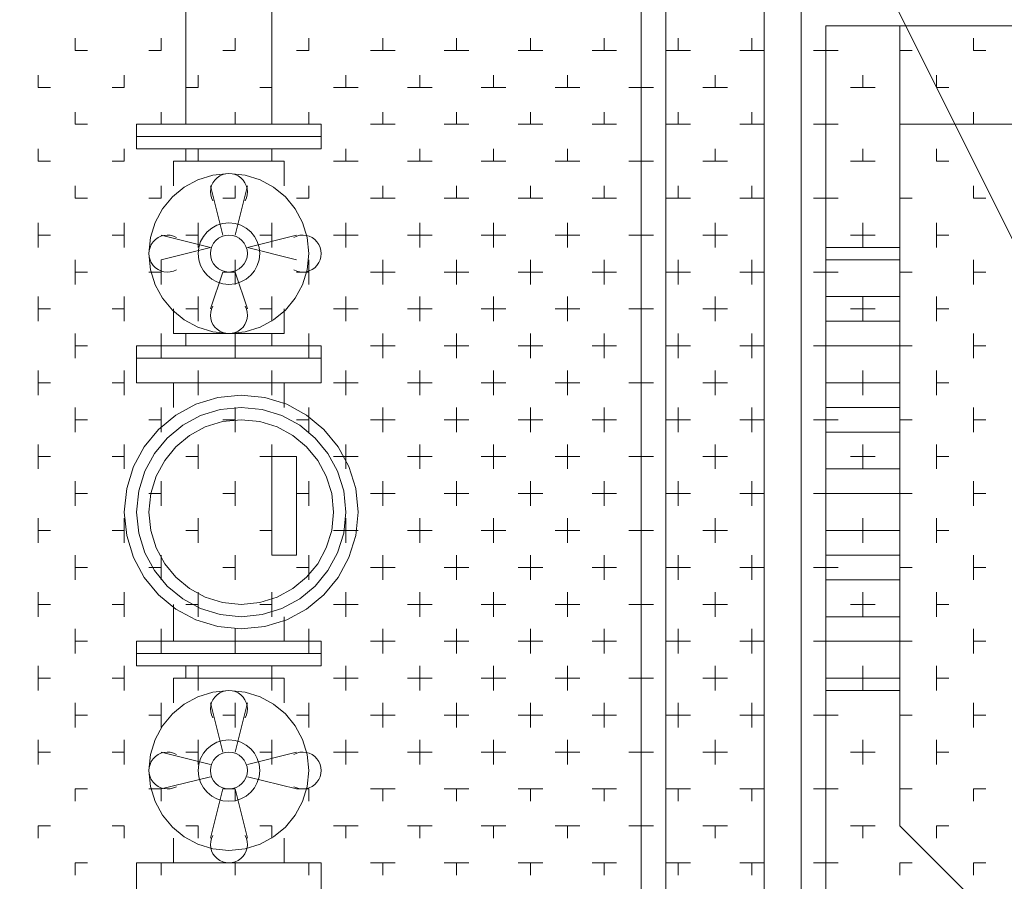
# Model space of a CAD drawing. Header units: millimetres. Extents: x 17 to 403, y 12 to 285.
# Tile 7 of 145: x 88.07 to 91.46, y 77.87 to 80.84. Entities that reach past the tile are written whole.
import ezdxf

# ---------------------------------------------------------------- set-up
doc = ezdxf.new("R2010")
doc.units = ezdxf.units.MM
doc.layers.add('LINE_000000', color=7, linetype='Continuous')

msp = doc.modelspace()

# ---------------------------------------------------------------- linework, layer by layer
at = {"layer": 'LINE_000000', "lineweight": 0}
for p, q in [((88.646, 80.4757), (88.646, 81.5763)), ((88.9423, 80.4757), (88.9423, 81.5763)), ((88.265, 80.7297), (88.265, 80.772)), ((88.5613, 80.7297), (88.5613, 80.772)), ((88.8153, 80.7297), (88.8153, 80.772)), ((89.0693, 80.7297), (89.0693, 80.772)), ((89.3233, 80.7297), (89.3233, 80.772)), ((89.5773, 80.7297), (89.5773, 80.772)), ((89.8313, 80.7297), (89.8313, 80.772)), ((90.0853, 80.7297), (90.0853, 80.772)), ((90.3393, 80.7297), (90.3393, 80.772)), ((90.5933, 80.7297), (90.5933, 80.772)), ((90.8473, 80.7297), (90.8473, 80.772)), ((91.1013, 80.7297), (91.1013, 80.772)), ((91.3553, 80.7297), (91.3553, 80.772)), ((88.265, 80.7297), (88.3073, 80.7297)), ((88.519, 80.7297), (88.5613, 80.7297)), ((88.773, 80.7297), (88.8153, 80.7297)), ((89.027, 80.7297), (89.0693, 80.7297)), ((89.281, 80.7297), (89.3657, 80.7297)), ((89.535, 80.7297), (89.6197, 80.7297)), ((89.789, 80.7297), (89.8737, 80.7297)), ((90.043, 80.7297), (90.1277, 80.7297)), ((90.297, 80.7297), (90.3817, 80.7297)), ((90.551, 80.7297), (90.6357, 80.7297)), ((90.805, 80.7297), (90.8897, 80.7297)), ((91.1013, 80.7297), (91.1437, 80.7297)), ((91.3553, 80.7297), (91.3977, 80.7297)), ((88.138, 80.6027), (88.138, 80.645)), ((88.4343, 80.6027), (88.4343, 80.645)), ((88.6883, 80.6027), (88.6883, 80.645)), ((88.9423, 80.6027), (88.9423, 80.645)), ((89.1963, 80.6027), (89.1963, 80.645)), ((89.4503, 80.6027), (89.4503, 80.645)), ((89.7043, 80.6027), (89.7043, 80.645)), ((89.9583, 80.6027), (89.9583, 80.645)), ((90.2123, 80.6027), (90.2123, 80.645)), ((90.4663, 80.6027), (90.4663, 80.645)), ((90.9743, 80.6027), (90.9743, 80.645)), ((91.2283, 80.6027), (91.2283, 80.645)), ((88.138, 80.6027), (88.1803, 80.6027)), ((88.392, 80.6027), (88.4343, 80.6027)), ((88.646, 80.6027), (88.6883, 80.6027)), ((88.9, 80.6027), (88.9423, 80.6027)), ((89.154, 80.6027), (89.2387, 80.6027)), ((89.408, 80.6027), (89.4927, 80.6027)), ((89.662, 80.6027), (89.7467, 80.6027)), ((89.916, 80.6027), (90.0007, 80.6027)), ((90.17, 80.6027), (90.2547, 80.6027)), ((90.424, 80.6027), (90.5087, 80.6027)), ((90.932, 80.6027), (91.0167, 80.6027)), ((91.2283, 80.6027), (91.2707, 80.6027)), ((88.265, 80.4757), (88.265, 80.518)), ((88.5613, 80.4757), (88.5613, 80.518)), ((88.8153, 80.4757), (88.8153, 80.518)), ((89.0693, 80.4757), (89.0693, 80.518)), ((89.3233, 80.4757), (89.3233, 80.518)), ((89.5773, 80.4757), (89.5773, 80.518)), ((89.8313, 80.4757), (89.8313, 80.518)), ((90.0853, 80.4757), (90.0853, 80.518)), ((90.3393, 80.4757), (90.3393, 80.518)), ((90.5933, 80.4757), (90.5933, 80.518)), ((90.8473, 80.4757), (90.8473, 80.518)), ((91.1013, 80.4757), (91.1013, 80.518)), ((91.3553, 80.4757), (91.3553, 80.518)), ((88.265, 80.4757), (88.3073, 80.4757)), ((88.4767, 80.4757), (89.1117, 80.4757)), ((88.4767, 80.4757), (88.4767, 80.391)), ((88.519, 80.4757), (88.5613, 80.4757)), ((88.773, 80.4757), (88.8153, 80.4757)), ((89.027, 80.4757), (89.0693, 80.4757)), ((89.1117, 80.4757), (89.1117, 80.391)), ((89.281, 80.4757), (89.3657, 80.4757)), ((89.535, 80.4757), (89.6197, 80.4757)), ((89.789, 80.4757), (89.8737, 80.4757)), ((90.043, 80.4757), (90.1277, 80.4757)), ((90.297, 80.4757), (90.3817, 80.4757)), ((90.551, 80.4757), (90.6357, 80.4757)), ((90.805, 80.4757), (90.8897, 80.4757)), ((91.1013, 80.4757), (94.4457, 80.4757)), ((91.1013, 80.4757), (91.1437, 80.4757)), ((91.3553, 80.4757), (91.3977, 80.4757)), ((88.4767, 80.4333), (89.1117, 80.4333)), ((88.138, 80.3487), (88.138, 80.391)), ((88.4343, 80.3487), (88.4343, 80.391)), ((88.4767, 80.391), (89.1117, 80.391)), ((88.646, 80.391), (88.646, 80.3487)), ((88.6883, 80.3487), (88.6883, 80.391)), ((88.9423, 80.391), (88.9423, 80.3487)), ((88.9423, 80.3487), (88.9423, 80.391)), ((89.1963, 80.3487), (89.1963, 80.391)), ((89.4503, 80.3487), (89.4503, 80.391)), ((89.7043, 80.3487), (89.7043, 80.391)), ((89.9583, 80.3487), (89.9583, 80.391)), ((90.2123, 80.3487), (90.2123, 80.391)), ((90.4663, 80.3487), (90.4663, 80.391)), ((90.9743, 80.3487), (90.9743, 80.391)), ((91.2283, 80.3487), (91.2283, 80.391)), ((88.138, 80.3487), (88.1803, 80.3487)), ((88.392, 80.3487), (88.4343, 80.3487)), ((88.6037, 80.3487), (88.9847, 80.3487)), ((88.6037, 80.3487), (88.6037, 80.264)), ((88.646, 80.3487), (88.6883, 80.3487)), ((88.9, 80.3487), (88.9423, 80.3487)), ((88.9847, 80.3487), (88.9847, 80.264)), ((89.154, 80.3487), (89.2387, 80.3487)), ((89.408, 80.3487), (89.4927, 80.3487)), ((89.662, 80.3487), (89.7467, 80.3487)), ((89.916, 80.3487), (90.0007, 80.3487)), ((90.17, 80.3487), (90.2547, 80.3487)), ((90.424, 80.3487), (90.5087, 80.3487)), ((90.932, 80.3487), (91.0167, 80.3487)), ((91.2283, 80.3487), (91.2707, 80.3487)), ((88.265, 80.2217), (88.265, 80.264)), ((88.5613, 80.2217), (88.5613, 80.264)), ((88.7307, 80.264), (88.773, 80.0947)), ((88.8577, 80.264), (88.8153, 80.0947)), ((88.8153, 80.2217), (88.8153, 80.264)), ((89.0693, 80.2217), (89.0693, 80.264)), ((89.3233, 80.2217), (89.3233, 80.264)), ((89.5773, 80.2217), (89.5773, 80.264)), ((89.8313, 80.2217), (89.8313, 80.264)), ((90.0853, 80.2217), (90.0853, 80.264)), ((90.3393, 80.2217), (90.3393, 80.264)), ((90.5933, 80.2217), (90.5933, 80.264)), ((90.8473, 80.2217), (90.8473, 80.264)), ((91.1013, 80.2217), (91.1013, 80.264)), ((91.3553, 80.2217), (91.3553, 80.264)), ((88.265, 80.2217), (88.3073, 80.2217)), ((88.519, 80.2217), (88.5613, 80.2217)), ((88.773, 80.2217), (88.8153, 80.2217)), ((89.027, 80.2217), (89.0693, 80.2217)), ((89.281, 80.2217), (89.3657, 80.2217)), ((89.535, 80.2217), (89.6197, 80.2217)), ((89.789, 80.2217), (89.8737, 80.2217)), ((90.043, 80.2217), (90.1277, 80.2217)), ((90.297, 80.2217), (90.3817, 80.2217)), ((90.551, 80.2217), (90.6357, 80.2217)), ((90.805, 80.2217), (90.8897, 80.2217)), ((91.1013, 80.2217), (91.1437, 80.2217)), ((91.3553, 80.2217), (91.3977, 80.2217)), ((88.138, 80.0523), (88.138, 80.137)), ((88.4343, 80.0523), (88.4343, 80.137)), ((88.6883, 80.0523), (88.6883, 80.137)), ((88.9423, 80.0523), (88.9423, 80.137)), ((89.1963, 80.0523), (89.1963, 80.137)), ((89.4503, 80.0523), (89.4503, 80.137)), ((89.7043, 80.0523), (89.7043, 80.137)), ((89.9583, 80.0523), (89.9583, 80.137)), ((90.2123, 80.0523), (90.2123, 80.137)), ((90.4663, 80.0523), (90.4663, 80.137)), ((90.9743, 80.0523), (90.9743, 80.137)), ((91.2283, 80.0523), (91.2283, 80.137)), ((88.138, 80.0947), (88.1803, 80.0947)), ((88.392, 80.0947), (88.4343, 80.0947)), ((88.5613, 80.0947), (88.7307, 80.0523)), ((88.646, 80.0947), (88.6883, 80.0947)), ((89.027, 80.0947), (88.8577, 80.0523)), ((88.9, 80.0947), (88.9423, 80.0947)), ((89.154, 80.0947), (89.2387, 80.0947)), ((89.408, 80.0947), (89.4927, 80.0947)), ((89.662, 80.0947), (89.7467, 80.0947)), ((89.916, 80.0947), (90.0007, 80.0947)), ((90.17, 80.0947), (90.2547, 80.0947)), ((90.424, 80.0947), (90.5087, 80.0947)), ((90.932, 80.0947), (91.0167, 80.0947)), ((91.2283, 80.0947), (91.2707, 80.0947)), ((88.5613, 80.01), (88.7307, 80.0523)), ((89.027, 80.01), (88.8577, 80.0523)), ((88.265, 79.9253), (88.265, 80.01)), ((88.5613, 79.9253), (88.5613, 80.01)), ((88.8153, 79.9253), (88.8153, 80.01)), ((89.0693, 79.9253), (89.0693, 80.01)), ((89.3233, 79.9253), (89.3233, 80.01)), ((89.5773, 79.9253), (89.5773, 80.01)), ((89.8313, 79.9253), (89.8313, 80.01)), ((90.0853, 79.9253), (90.0853, 80.01)), ((90.3393, 79.9253), (90.3393, 80.01)), ((90.5933, 79.9253), (90.5933, 80.01)), ((90.8473, 80.01), (91.1013, 80.01)), ((90.8473, 79.9253), (90.8473, 80.01)), ((91.1013, 79.9253), (91.1013, 80.01)), ((91.3553, 79.9253), (91.3553, 80.01)), ((88.265, 79.9677), (88.3073, 79.9677)), ((88.519, 79.9677), (88.5613, 79.9677)), ((88.7307, 79.8407), (88.773, 79.9677)), ((88.773, 79.9677), (88.8153, 79.9677)), ((88.8577, 79.8407), (88.8153, 79.9677)), ((89.027, 79.9677), (89.0693, 79.9677)), ((89.281, 79.9677), (89.3657, 79.9677)), ((89.535, 79.9677), (89.6197, 79.9677)), ((89.789, 79.9677), (89.8737, 79.9677)), ((90.043, 79.9677), (90.1277, 79.9677)), ((90.297, 79.9677), (90.3817, 79.9677)), ((90.551, 79.9677), (90.6357, 79.9677)), ((90.805, 79.9677), (90.8897, 79.9677)), ((91.1013, 79.9677), (91.1437, 79.9677)), ((91.3553, 79.9677), (91.3977, 79.9677)), ((88.138, 79.7983), (88.138, 79.883)), ((88.4343, 79.7983), (88.4343, 79.883)), ((88.6883, 79.7983), (88.6883, 79.883)), ((88.9423, 79.7983), (88.9423, 79.883)), ((89.1963, 79.7983), (89.1963, 79.883)), ((89.4503, 79.7983), (89.4503, 79.883)), ((89.7043, 79.7983), (89.7043, 79.883)), ((89.9583, 79.7983), (89.9583, 79.883)), ((90.2123, 79.7983), (90.2123, 79.883)), ((90.4663, 79.7983), (90.4663, 79.883)), ((90.8473, 79.883), (91.1013, 79.883)), ((90.9743, 79.7983), (90.9743, 79.883)), ((91.2283, 79.7983), (91.2283, 79.883)), ((88.138, 79.8407), (88.1803, 79.8407)), ((88.392, 79.8407), (88.4343, 79.8407)), ((88.6037, 79.756), (88.6037, 79.8407)), ((88.646, 79.8407), (88.6883, 79.8407)), ((88.9, 79.8407), (88.9423, 79.8407)), ((88.9847, 79.756), (88.9847, 79.8407)), ((89.154, 79.8407), (89.2387, 79.8407)), ((89.408, 79.8407), (89.4927, 79.8407)), ((89.662, 79.8407), (89.7467, 79.8407)), ((89.916, 79.8407), (90.0007, 79.8407)), ((90.17, 79.8407), (90.2547, 79.8407)), ((90.424, 79.8407), (90.5087, 79.8407)), ((90.932, 79.8407), (91.0167, 79.8407)), ((91.2283, 79.8407), (91.2707, 79.8407)), ((90.8473, 79.7983), (91.1013, 79.7983)), ((88.265, 79.6713), (88.265, 79.756)), ((88.5613, 79.6713), (88.5613, 79.756)), ((88.6037, 79.756), (88.9847, 79.756)), ((88.646, 79.7137), (88.646, 79.756)), ((88.8153, 79.6713), (88.8153, 79.756)), ((88.9423, 79.7137), (88.9423, 79.756)), ((89.0693, 79.6713), (89.0693, 79.756)), ((89.3233, 79.6713), (89.3233, 79.756)), ((89.5773, 79.6713), (89.5773, 79.756)), ((89.8313, 79.6713), (89.8313, 79.756)), ((90.0853, 79.6713), (90.0853, 79.756)), ((90.3393, 79.6713), (90.3393, 79.756)), ((90.5933, 79.6713), (90.5933, 79.756)), ((90.8473, 79.6713), (90.8473, 79.756)), ((91.1013, 79.6713), (91.1013, 79.756)), ((91.3553, 79.6713), (91.3553, 79.756)), ((88.265, 79.7137), (88.3073, 79.7137)), ((88.4767, 79.7137), (89.1117, 79.7137)), ((88.4767, 79.5867), (88.4767, 79.7137)), ((88.519, 79.7137), (88.5613, 79.7137)), ((88.773, 79.7137), (88.8153, 79.7137)), ((89.027, 79.7137), (89.0693, 79.7137)), ((89.1117, 79.5867), (89.1117, 79.7137)), ((89.281, 79.7137), (89.3657, 79.7137)), ((89.535, 79.7137), (89.6197, 79.7137)), ((89.789, 79.7137), (89.8737, 79.7137)), ((90.043, 79.7137), (90.1277, 79.7137)), ((90.297, 79.7137), (90.3817, 79.7137)), ((90.551, 79.7137), (90.6357, 79.7137)), ((90.805, 79.7137), (90.8897, 79.7137)), ((90.8473, 79.7137), (91.1013, 79.7137)), ((91.1013, 79.7137), (91.1437, 79.7137)), ((91.3553, 79.7137), (91.3977, 79.7137)), ((88.4767, 79.6713), (89.1117, 79.6713)), ((88.138, 79.5443), (88.138, 79.629)), ((88.4343, 79.5443), (88.4343, 79.629)), ((88.6883, 79.5443), (88.6883, 79.629)), ((88.9423, 79.5443), (88.9423, 79.629)), ((89.1963, 79.5443), (89.1963, 79.629)), ((89.4503, 79.5443), (89.4503, 79.629)), ((89.7043, 79.5443), (89.7043, 79.629)), ((89.9583, 79.5443), (89.9583, 79.629)), ((90.2123, 79.5443), (90.2123, 79.629)), ((90.4663, 79.5443), (90.4663, 79.629)), ((90.9743, 79.5443), (90.9743, 79.629)), ((91.2283, 79.5443), (91.2283, 79.629)), ((88.138, 79.5867), (88.1803, 79.5867)), ((88.392, 79.5867), (88.4343, 79.5867)), ((88.4767, 79.5867), (89.1117, 79.5867)), ((88.6037, 79.5867), (88.9847, 79.5867)), ((88.6037, 79.5867), (88.6037, 79.502)), ((88.646, 79.5867), (88.646, 79.5867)), ((88.646, 79.5867), (88.6883, 79.5867)), ((88.9, 79.5867), (88.9423, 79.5867)), ((88.9423, 79.5867), (88.9423, 79.5867)), ((88.9847, 79.5867), (88.9847, 79.502)), ((89.154, 79.5867), (89.2387, 79.5867)), ((89.408, 79.5867), (89.4927, 79.5867)), ((89.662, 79.5867), (89.7467, 79.5867)), ((89.916, 79.5867), (90.0007, 79.5867)), ((90.17, 79.5867), (90.2547, 79.5867)), ((90.424, 79.5867), (90.5087, 79.5867)), ((90.8473, 79.5867), (91.1013, 79.5867)), ((90.932, 79.5867), (91.0167, 79.5867)), ((91.2283, 79.5867), (91.2707, 79.5867)), ((88.265, 79.4173), (88.265, 79.502)), ((88.5613, 79.4173), (88.5613, 79.502)), ((88.8153, 79.4173), (88.8153, 79.502)), ((89.0693, 79.4173), (89.0693, 79.502)), ((89.3233, 79.4173), (89.3233, 79.502)), ((89.5773, 79.4173), (89.5773, 79.502)), ((89.8313, 79.4173), (89.8313, 79.502)), ((90.0853, 79.4173), (90.0853, 79.502)), ((90.3393, 79.4173), (90.3393, 79.502)), ((90.5933, 79.4173), (90.5933, 79.502)), ((90.8473, 79.502), (91.1013, 79.502)), ((90.8473, 79.4173), (90.8473, 79.502)), ((91.1013, 79.4173), (91.1013, 79.502)), ((91.3553, 79.4173), (91.3553, 79.502)), ((88.265, 79.4597), (88.3073, 79.4597)), ((88.519, 79.4597), (88.5613, 79.4597)), ((88.773, 79.4597), (88.8153, 79.4597)), ((89.027, 79.4597), (89.0693, 79.4597)), ((89.281, 79.4597), (89.3657, 79.4597)), ((89.535, 79.4597), (89.6197, 79.4597)), ((89.789, 79.4597), (89.8737, 79.4597)), ((90.043, 79.4597), (90.1277, 79.4597)), ((90.297, 79.4597), (90.3817, 79.4597)), ((90.551, 79.4597), (90.6357, 79.4597)), ((90.805, 79.4597), (90.8897, 79.4597)), ((91.1013, 79.4597), (91.1437, 79.4597)), ((91.3553, 79.4597), (91.3977, 79.4597)), ((90.8473, 79.4173), (91.1013, 79.4173)), ((88.138, 79.2903), (88.138, 79.375)), ((88.4343, 79.2903), (88.4343, 79.375)), ((88.6883, 79.2903), (88.6883, 79.375)), ((88.9423, 79.2903), (88.9423, 79.375)), ((89.1963, 79.2903), (89.1963, 79.375)), ((89.4503, 79.2903), (89.4503, 79.375)), ((89.7043, 79.2903), (89.7043, 79.375)), ((89.9583, 79.2903), (89.9583, 79.375)), ((90.2123, 79.2903), (90.2123, 79.375)), ((90.4663, 79.2903), (90.4663, 79.375)), ((90.9743, 79.2903), (90.9743, 79.375)), ((91.2283, 79.2903), (91.2283, 79.375)), ((88.138, 79.3327), (88.1803, 79.3327)), ((88.392, 79.3327), (88.4343, 79.3327)), ((88.646, 79.3327), (88.6883, 79.3327)), ((88.9, 79.3327), (88.9423, 79.3327)), ((89.154, 79.3327), (89.2387, 79.3327)), ((89.408, 79.3327), (89.4927, 79.3327)), ((89.662, 79.3327), (89.7467, 79.3327)), ((89.916, 79.3327), (90.0007, 79.3327)), ((90.17, 79.3327), (90.2547, 79.3327)), ((90.424, 79.3327), (90.5087, 79.3327)), ((90.932, 79.3327), (91.0167, 79.3327)), ((91.2283, 79.3327), (91.2707, 79.3327)), ((90.8473, 79.2903), (91.1013, 79.2903)), ((88.265, 79.1633), (88.265, 79.248)), ((88.5613, 79.1633), (88.5613, 79.248)), ((88.8153, 79.1633), (88.8153, 79.248)), ((89.0693, 79.1633), (89.0693, 79.248)), ((89.3233, 79.1633), (89.3233, 79.248)), ((89.5773, 79.1633), (89.5773, 79.248)), ((89.8313, 79.1633), (89.8313, 79.248)), ((90.0853, 79.1633), (90.0853, 79.248)), ((90.3393, 79.1633), (90.3393, 79.248)), ((90.5933, 79.1633), (90.5933, 79.248)), ((90.8473, 79.1633), (90.8473, 79.248)), ((91.1013, 79.1633), (91.1013, 79.248)), ((91.3553, 79.1633), (91.3553, 79.248)), ((88.265, 79.2057), (88.3073, 79.2057)), ((88.519, 79.2057), (88.5613, 79.2057)), ((88.773, 79.2057), (88.8153, 79.2057)), ((89.027, 79.2057), (89.0693, 79.2057)), ((89.281, 79.2057), (89.3657, 79.2057)), ((89.535, 79.2057), (89.6197, 79.2057)), ((89.789, 79.2057), (89.8737, 79.2057)), ((90.043, 79.2057), (90.1277, 79.2057)), ((90.297, 79.2057), (90.3817, 79.2057)), ((90.551, 79.2057), (90.6357, 79.2057)), ((90.805, 79.2057), (90.8897, 79.2057)), ((90.8473, 79.2057), (91.1013, 79.2057)), ((91.1013, 79.2057), (91.1437, 79.2057)), ((91.3553, 79.2057), (91.3977, 79.2057)), ((88.138, 79.0363), (88.138, 79.121)), ((88.4343, 79.0363), (88.4343, 79.121)), ((88.6883, 79.0363), (88.6883, 79.121)), ((88.9423, 79.0363), (88.9423, 79.121)), ((89.1963, 79.0363), (89.1963, 79.121)), ((89.4503, 79.0363), (89.4503, 79.121)), ((89.7043, 79.0363), (89.7043, 79.121)), ((89.9583, 79.0363), (89.9583, 79.121)), ((90.2123, 79.0363), (90.2123, 79.121)), ((90.4663, 79.0363), (90.4663, 79.121)), ((90.9743, 79.0363), (90.9743, 79.121)), ((91.2283, 79.0363), (91.2283, 79.121)), ((88.138, 79.0787), (88.1803, 79.0787)), ((88.392, 79.0787), (88.4343, 79.0787)), ((88.646, 79.0787), (88.6883, 79.0787)), ((88.9, 79.0787), (88.9423, 79.0787)), ((89.154, 79.0787), (89.2387, 79.0787)), ((89.408, 79.0787), (89.4927, 79.0787)), ((89.662, 79.0787), (89.7467, 79.0787)), ((89.916, 79.0787), (90.0007, 79.0787)), ((90.17, 79.0787), (90.2547, 79.0787)), ((90.424, 79.0787), (90.5087, 79.0787)), ((90.8473, 79.0787), (91.1013, 79.0787)), ((90.932, 79.0787), (91.0167, 79.0787)), ((91.2283, 79.0787), (91.2707, 79.0787)), ((88.265, 78.9093), (88.265, 78.994)), ((88.5613, 78.9093), (88.5613, 78.994)), ((88.8153, 78.9093), (88.8153, 78.994)), ((89.0693, 78.9093), (89.0693, 78.994)), ((89.3233, 78.9093), (89.3233, 78.994)), ((89.5773, 78.9093), (89.5773, 78.994)), ((89.8313, 78.9093), (89.8313, 78.994)), ((90.0853, 78.9093), (90.0853, 78.994)), ((90.3393, 78.9093), (90.3393, 78.994)), ((90.5933, 78.9093), (90.5933, 78.994)), ((90.8473, 78.994), (91.1013, 78.994)), ((90.8473, 78.9093), (90.8473, 78.994)), ((91.1013, 78.9093), (91.1013, 78.994)), ((91.3553, 78.9093), (91.3553, 78.994)), ((88.265, 78.9517), (88.3073, 78.9517)), ((88.519, 78.9517), (88.5613, 78.9517)), ((88.773, 78.9517), (88.8153, 78.9517)), ((89.027, 78.9517), (89.0693, 78.9517)), ((89.281, 78.9517), (89.3657, 78.9517)), ((89.535, 78.9517), (89.6197, 78.9517)), ((89.789, 78.9517), (89.8737, 78.9517)), ((90.043, 78.9517), (90.1277, 78.9517)), ((90.297, 78.9517), (90.3817, 78.9517)), ((90.551, 78.9517), (90.6357, 78.9517)), ((90.805, 78.9517), (90.8897, 78.9517)), ((91.1013, 78.9517), (91.1437, 78.9517)), ((91.3553, 78.9517), (91.3977, 78.9517)), ((90.8473, 78.9093), (91.1013, 78.9093)), ((88.138, 78.7823), (88.138, 78.867)), ((88.4343, 78.7823), (88.4343, 78.867)), ((88.6883, 78.7823), (88.6883, 78.867)), ((88.9423, 78.7823), (88.9423, 78.867)), ((89.1963, 78.7823), (89.1963, 78.867)), ((89.4503, 78.7823), (89.4503, 78.867)), ((89.7043, 78.7823), (89.7043, 78.867)), ((89.9583, 78.7823), (89.9583, 78.867)), ((90.2123, 78.7823), (90.2123, 78.867)), ((90.4663, 78.7823), (90.4663, 78.867)), ((90.9743, 78.7823), (90.9743, 78.867)), ((91.2283, 78.7823), (91.2283, 78.867)), ((88.138, 78.8247), (88.1803, 78.8247)), ((88.392, 78.8247), (88.4343, 78.8247)), ((88.6037, 78.6977), (88.6037, 78.8247)), ((88.646, 78.8247), (88.6883, 78.8247)), ((88.9, 78.8247), (88.9423, 78.8247)), ((89.154, 78.8247), (89.2387, 78.8247)), ((89.408, 78.8247), (89.4927, 78.8247)), ((89.662, 78.8247), (89.7467, 78.8247)), ((89.916, 78.8247), (90.0007, 78.8247)), ((90.17, 78.8247), (90.2547, 78.8247)), ((90.424, 78.8247), (90.5087, 78.8247)), ((90.932, 78.8247), (91.0167, 78.8247)), ((91.2283, 78.8247), (91.2707, 78.8247)), ((88.9847, 78.6977), (88.9847, 78.7823)), ((90.8473, 78.7823), (91.1013, 78.7823)), ((88.265, 78.6553), (88.265, 78.74)), ((88.5613, 78.6553), (88.5613, 78.74)), ((88.8153, 78.6553), (88.8153, 78.74)), ((89.0693, 78.6553), (89.0693, 78.74)), ((89.3233, 78.6553), (89.3233, 78.74)), ((89.5773, 78.6553), (89.5773, 78.74)), ((89.8313, 78.6553), (89.8313, 78.74)), ((90.0853, 78.6553), (90.0853, 78.74)), ((90.3393, 78.6553), (90.3393, 78.74)), ((90.5933, 78.6553), (90.5933, 78.74)), ((90.8473, 78.6553), (90.8473, 78.74)), ((91.1013, 78.6553), (91.1013, 78.74)), ((91.3553, 78.6553), (91.3553, 78.74)), ((88.265, 78.6977), (88.3073, 78.6977)), ((88.4767, 78.6977), (89.1117, 78.6977)), ((88.4767, 78.6977), (88.4767, 78.613)), ((88.519, 78.6977), (88.5613, 78.6977)), ((88.6037, 78.6977), (88.9847, 78.6977)), ((88.646, 78.6977), (88.646, 78.6977)), ((88.773, 78.6977), (88.8153, 78.6977)), ((88.9423, 78.6977), (88.9423, 78.6977)), ((89.027, 78.6977), (89.0693, 78.6977)), ((89.1117, 78.6977), (89.1117, 78.613)), ((89.281, 78.6977), (89.3657, 78.6977)), ((89.535, 78.6977), (89.6197, 78.6977)), ((89.789, 78.6977), (89.8737, 78.6977)), ((90.043, 78.6977), (90.1277, 78.6977)), ((90.297, 78.6977), (90.3817, 78.6977)), ((90.551, 78.6977), (90.6357, 78.6977)), ((90.805, 78.6977), (90.8897, 78.6977)), ((90.8473, 78.6977), (91.1013, 78.6977)), ((91.1013, 78.6977), (91.1437, 78.6977)), ((91.3553, 78.6977), (91.3977, 78.6977)), ((88.4767, 78.6553), (89.1117, 78.6553)), ((88.138, 78.5283), (88.138, 78.613)), ((88.4343, 78.5283), (88.4343, 78.613)), ((88.4767, 78.613), (89.1117, 78.613)), ((88.646, 78.613), (88.646, 78.5707)), ((88.6883, 78.5283), (88.6883, 78.613)), ((88.9423, 78.613), (88.9423, 78.5707)), ((88.9423, 78.5283), (88.9423, 78.613)), ((89.1963, 78.5283), (89.1963, 78.613)), ((89.4503, 78.5283), (89.4503, 78.613)), ((89.7043, 78.5283), (89.7043, 78.613)), ((89.9583, 78.5283), (89.9583, 78.613)), ((90.2123, 78.5283), (90.2123, 78.613)), ((90.4663, 78.5283), (90.4663, 78.613)), ((90.9743, 78.5283), (90.9743, 78.613)), ((91.2283, 78.5283), (91.2283, 78.613)), ((88.138, 78.5707), (88.1803, 78.5707)), ((88.392, 78.5707), (88.4343, 78.5707)), ((88.6037, 78.5707), (88.9847, 78.5707)), ((88.6037, 78.5707), (88.6037, 78.486)), ((88.646, 78.5707), (88.6883, 78.5707)), ((88.9, 78.5707), (88.9423, 78.5707)), ((88.9847, 78.5707), (88.9847, 78.486)), ((89.154, 78.5707), (89.2387, 78.5707)), ((89.408, 78.5707), (89.4927, 78.5707)), ((89.662, 78.5707), (89.7467, 78.5707)), ((89.916, 78.5707), (90.0007, 78.5707)), ((90.17, 78.5707), (90.2547, 78.5707)), ((90.424, 78.5707), (90.5087, 78.5707)), ((90.8473, 78.5707), (91.1013, 78.5707)), ((90.932, 78.5707), (91.0167, 78.5707)), ((91.2283, 78.5707), (91.2707, 78.5707)), ((88.265, 78.4013), (88.265, 78.486)), ((88.5613, 78.4013), (88.5613, 78.486)), ((88.7307, 78.486), (88.773, 78.3167)), ((88.8577, 78.486), (88.8153, 78.3167)), ((88.8153, 78.4013), (88.8153, 78.486)), ((89.0693, 78.4013), (89.0693, 78.486)), ((89.3233, 78.4013), (89.3233, 78.486)), ((89.5773, 78.4013), (89.5773, 78.486)), ((89.8313, 78.4013), (89.8313, 78.486)), ((90.0853, 78.4013), (90.0853, 78.486)), ((90.3393, 78.4013), (90.3393, 78.486)), ((90.5933, 78.4013), (90.5933, 78.486)), ((90.8473, 78.4013), (90.8473, 78.486)), ((91.1013, 78.4013), (91.1013, 78.486)), ((91.3553, 78.4013), (91.3553, 78.486)), ((88.265, 78.4437), (88.3073, 78.4437)), ((88.519, 78.4437), (88.5613, 78.4437)), ((88.773, 78.4437), (88.8153, 78.4437)), ((89.027, 78.4437), (89.0693, 78.4437)), ((89.281, 78.4437), (89.3657, 78.4437)), ((89.535, 78.4437), (89.6197, 78.4437)), ((89.789, 78.4437), (89.8737, 78.4437)), ((90.043, 78.4437), (90.1277, 78.4437)), ((90.297, 78.4437), (90.3817, 78.4437)), ((90.551, 78.4437), (90.6357, 78.4437)), ((90.805, 78.4437), (90.8897, 78.4437)), ((91.1013, 78.4437), (91.1437, 78.4437)), ((91.3553, 78.4437), (91.3977, 78.4437)), ((88.138, 78.2743), (88.138, 78.359)), ((88.4343, 78.2743), (88.4343, 78.359)), ((88.6883, 78.2743), (88.6883, 78.359)), ((88.9423, 78.2743), (88.9423, 78.359)), ((89.1963, 78.2743), (89.1963, 78.359)), ((89.4503, 78.2743), (89.4503, 78.359)), ((89.7043, 78.2743), (89.7043, 78.359)), ((89.9583, 78.2743), (89.9583, 78.359)), ((90.2123, 78.2743), (90.2123, 78.359)), ((90.4663, 78.2743), (90.4663, 78.359)), ((90.9743, 78.2743), (90.9743, 78.359)), ((91.2283, 78.2743), (91.2283, 78.359)), ((88.138, 78.3167), (88.1803, 78.3167)), ((88.392, 78.3167), (88.4343, 78.3167)), ((88.5613, 78.3167), (88.7307, 78.2743)), ((88.646, 78.3167), (88.6883, 78.3167)), ((89.027, 78.3167), (88.8577, 78.2743)), ((88.9, 78.3167), (88.9423, 78.3167)), ((89.154, 78.3167), (89.2387, 78.3167)), ((89.408, 78.3167), (89.4927, 78.3167)), ((89.662, 78.3167), (89.7467, 78.3167)), ((89.916, 78.3167), (90.0007, 78.3167)), ((90.17, 78.3167), (90.2547, 78.3167)), ((90.424, 78.3167), (90.5087, 78.3167)), ((90.932, 78.3167), (91.0167, 78.3167)), ((91.2283, 78.3167), (91.2707, 78.3167)), ((88.5613, 78.1897), (88.7307, 78.232)), ((89.027, 78.1897), (88.8577, 78.232)), ((88.265, 78.1897), (88.3073, 78.1897)), ((88.265, 78.1473), (88.265, 78.1897)), ((88.519, 78.1897), (88.5613, 78.1897)), ((88.5613, 78.1473), (88.5613, 78.1897)), ((88.7307, 78.0203), (88.773, 78.1897)), ((88.773, 78.1897), (88.8153, 78.1897)), ((88.8577, 78.0203), (88.8153, 78.1897)), ((88.8153, 78.1473), (88.8153, 78.1897)), ((89.027, 78.1897), (89.0693, 78.1897)), ((89.0693, 78.1473), (89.0693, 78.1897)), ((89.281, 78.1897), (89.3657, 78.1897)), ((89.3233, 78.1473), (89.3233, 78.1897)), ((89.535, 78.1897), (89.6197, 78.1897)), ((89.5773, 78.1473), (89.5773, 78.1897)), ((89.789, 78.1897), (89.8737, 78.1897)), ((89.8313, 78.1473), (89.8313, 78.1897)), ((90.043, 78.1897), (90.1277, 78.1897)), ((90.0853, 78.1473), (90.0853, 78.1897)), ((90.297, 78.1897), (90.3817, 78.1897)), ((90.3393, 78.1473), (90.3393, 78.1897)), ((90.551, 78.1897), (90.6357, 78.1897)), ((90.5933, 78.1473), (90.5933, 78.1897)), ((90.805, 78.1897), (90.8897, 78.1897)), ((90.8473, 78.1473), (90.8473, 78.1897)), ((91.1013, 78.1897), (91.1437, 78.1897)), ((91.1013, 78.1473), (91.1013, 78.1897)), ((91.3553, 78.1897), (91.3977, 78.1897)), ((91.3553, 78.1473), (91.3553, 78.1897)), ((88.138, 78.0627), (88.1803, 78.0627)), ((88.138, 78.0203), (88.138, 78.0627)), ((88.392, 78.0627), (88.4343, 78.0627)), ((88.4343, 78.0203), (88.4343, 78.0627)), ((88.646, 78.0627), (88.6883, 78.0627)), ((88.6883, 78.0203), (88.6883, 78.0627)), ((88.9, 78.0627), (88.9423, 78.0627)), ((88.9423, 78.0203), (88.9423, 78.0627)), ((89.154, 78.0627), (89.2387, 78.0627)), ((89.1963, 78.0203), (89.1963, 78.0627)), ((89.408, 78.0627), (89.4927, 78.0627)), ((89.4503, 78.0203), (89.4503, 78.0627)), ((89.662, 78.0627), (89.7467, 78.0627)), ((89.7043, 78.0203), (89.7043, 78.0627)), ((89.916, 78.0627), (90.0007, 78.0627)), ((89.9583, 78.0203), (89.9583, 78.0627)), ((90.17, 78.0627), (90.2547, 78.0627)), ((90.2123, 78.0203), (90.2123, 78.0627)), ((90.424, 78.0627), (90.5087, 78.0627)), ((90.4663, 78.0203), (90.4663, 78.0627)), ((90.932, 78.0627), (91.0167, 78.0627)), ((90.9743, 78.0203), (90.9743, 78.0627)), ((91.2283, 78.0627), (91.2707, 78.0627)), ((91.2283, 78.0203), (91.2283, 78.0627)), ((88.6037, 77.9357), (88.6037, 78.0203)), ((88.9847, 77.9357), (88.9847, 78.0203)), ((88.265, 77.9357), (88.3073, 77.9357)), ((88.265, 77.8933), (88.265, 77.9357)), ((88.4767, 77.8087), (88.4767, 77.9357)), ((88.4767, 77.9357), (89.1117, 77.9357)), ((88.519, 77.9357), (88.5613, 77.9357)), ((88.5613, 77.8933), (88.5613, 77.9357)), ((88.6037, 77.9357), (88.9847, 77.9357)), ((88.646, 77.9357), (88.646, 77.9357)), ((88.773, 77.9357), (88.8153, 77.9357)), ((88.8153, 77.8933), (88.8153, 77.9357)), ((88.9423, 77.9357), (88.9423, 77.9357)), ((89.027, 77.9357), (89.0693, 77.9357)), ((89.0693, 77.8933), (89.0693, 77.9357)), ((89.1117, 77.8087), (89.1117, 77.9357)), ((89.281, 77.9357), (89.3657, 77.9357)), ((89.3233, 77.8933), (89.3233, 77.9357)), ((89.535, 77.9357), (89.6197, 77.9357)), ((89.5773, 77.8933), (89.5773, 77.9357)), ((89.789, 77.9357), (89.8737, 77.9357)), ((89.8313, 77.8933), (89.8313, 77.9357)), ((90.043, 77.9357), (90.1277, 77.9357)), ((90.0853, 77.8933), (90.0853, 77.9357)), ((90.297, 77.9357), (90.3817, 77.9357)), ((90.3393, 77.8933), (90.3393, 77.9357)), ((90.551, 77.9357), (90.6357, 77.9357)), ((90.5933, 77.8933), (90.5933, 77.9357)), ((90.805, 77.9357), (90.8897, 77.9357)), ((90.8473, 77.8933), (90.8473, 77.9357)), ((91.1013, 77.9357), (91.1437, 77.9357)), ((91.1013, 77.8933), (91.1013, 77.9357)), ((91.3553, 77.9357), (91.3977, 77.9357)), ((91.3553, 77.8933), (91.3553, 77.9357))]:
    msp.add_line(p, q, dxfattribs=at)
for points in [[(90.2123, 76.327), (90.2123, 82.3807), (87.376, 82.3807), (87.376, 76.327), (90.2123, 76.327)], [(95.25, 82.3807), (95.25, 76.327), (90.297, 76.327), (90.297, 82.3807), (95.25, 82.3807)], [(90.6357, 81.661), (94.9537, 81.661), (94.9537, 77.3007), (90.6357, 77.3007), (90.6357, 81.661)], [(90.7627, 81.534), (94.8267, 81.534), (94.8267, 77.47), (90.7627, 77.47), (90.7627, 81.534)], [(94.6997, 80.8143), (90.8473, 80.8143), (90.8473, 77.7663), (94.6997, 77.7663), (94.6997, 80.8143)], [(88.519, 80.0312), (88.5246, 79.9757), (88.5406, 79.9241), (88.566, 79.8773), (88.5996, 79.8366), (88.6403, 79.803), (88.6871, 79.7776), (88.7387, 79.7616), (88.7942, 79.756), (88.8496, 79.7616), (88.9013, 79.7776), (88.948, 79.803), (88.9888, 79.8366), (89.0223, 79.8773), (89.0477, 79.9241), (89.0637, 79.9757), (89.0693, 80.0312), (89.0637, 80.0866), (89.0477, 80.1383), (89.0223, 80.185), (88.9888, 80.2257), (88.948, 80.2593), (88.9013, 80.2847), (88.8496, 80.3007), (88.7942, 80.3063), (88.7387, 80.3007), (88.6871, 80.2847), (88.6403, 80.2593), (88.5996, 80.2257), (88.566, 80.185), (88.5406, 80.1383), (88.5246, 80.0866), (88.519, 80.0312)], [(88.6883, 80.0312), (88.6905, 80.0098), (88.6967, 79.99), (88.7064, 79.972), (88.7193, 79.9563), (88.735, 79.9434), (88.753, 79.9336), (88.7728, 79.9275), (88.7942, 79.9253), (88.8155, 79.9275), (88.8354, 79.9336), (88.8533, 79.9434), (88.869, 79.9563), (88.8819, 79.972), (88.8917, 79.99), (88.8978, 80.0098), (88.9, 80.0312), (88.8978, 80.0525), (88.8917, 80.0724), (88.8819, 80.0903), (88.869, 80.106), (88.8533, 80.1189), (88.8354, 80.1287), (88.8155, 80.1348), (88.7942, 80.137), (88.7728, 80.1348), (88.753, 80.1287), (88.735, 80.1189), (88.7193, 80.106), (88.7064, 80.0903), (88.6967, 80.0724), (88.6905, 80.0525), (88.6883, 80.0312)], [(88.7307, 80.0312), (88.732, 80.0184), (88.7357, 80.0064), (88.7415, 79.9957), (88.7493, 79.9863), (88.7587, 79.9785), (88.7695, 79.9727), (88.7814, 79.969), (88.7942, 79.9677), (88.807, 79.969), (88.8189, 79.9727), (88.8297, 79.9785), (88.8391, 79.9863), (88.8468, 79.9957), (88.8527, 80.0064), (88.8564, 80.0184), (88.8577, 80.0312), (88.8564, 80.044), (88.8527, 80.0559), (88.8468, 80.0667), (88.8391, 80.0761), (88.8297, 80.0838), (88.8189, 80.0897), (88.807, 80.0934), (88.7942, 80.0947), (88.7814, 80.0934), (88.7695, 80.0897), (88.7587, 80.0838), (88.7493, 80.0761), (88.7415, 80.0667), (88.7357, 80.0559), (88.732, 80.044), (88.7307, 80.0312)], [(91.1013, 80.0523), (90.8473, 80.0523), (90.8473, 78.5283), (91.1013, 78.5283), (91.1013, 80.0523)], [(88.4343, 79.1422), (88.4425, 79.0611), (88.4659, 78.9856), (88.503, 78.9173), (88.5521, 78.8578), (88.6116, 78.8087), (88.68, 78.7716), (88.7555, 78.7482), (88.8365, 78.74), (88.9175, 78.7482), (88.993, 78.7716), (89.0614, 78.8087), (89.1209, 78.8578), (89.17, 78.9173), (89.2071, 78.9856), (89.2305, 79.0611), (89.2387, 79.1422), (89.2305, 79.2232), (89.2071, 79.2987), (89.17, 79.367), (89.1209, 79.4265), (89.0614, 79.4757), (88.993, 79.5127), (88.9175, 79.5362), (88.8365, 79.5443), (88.7555, 79.5362), (88.68, 79.5127), (88.6116, 79.4757), (88.5521, 79.4265), (88.503, 79.367), (88.4659, 79.2987), (88.4425, 79.2232), (88.4343, 79.1422)], [(88.4767, 79.1422), (88.484, 79.0697), (88.5049, 79.0021), (88.5381, 78.941), (88.5821, 78.8877), (88.6353, 78.8438), (88.6964, 78.8106), (88.764, 78.7897), (88.8365, 78.7823), (88.909, 78.7897), (88.9766, 78.8106), (89.0377, 78.8438), (89.0909, 78.8877), (89.1349, 78.941), (89.1681, 79.0021), (89.189, 79.0697), (89.1963, 79.1422), (89.189, 79.2147), (89.1681, 79.2822), (89.1349, 79.3434), (89.0909, 79.3966), (89.0377, 79.4406), (88.9766, 79.4737), (88.909, 79.4947), (88.8365, 79.502), (88.764, 79.4947), (88.6964, 79.4737), (88.6353, 79.4406), (88.5821, 79.3966), (88.5381, 79.3434), (88.5049, 79.2822), (88.484, 79.2147), (88.4767, 79.1422)], [(88.519, 79.1422), (88.5255, 79.0782), (88.5439, 79.0186), (88.5732, 78.9646), (88.612, 78.9177), (88.659, 78.8789), (88.7129, 78.8496), (88.7725, 78.8311), (88.8365, 78.8247), (88.9005, 78.8311), (88.9601, 78.8496), (89.014, 78.8789), (89.061, 78.9177), (89.0998, 78.9646), (89.1291, 79.0186), (89.1476, 79.0782), (89.154, 79.1422), (89.1476, 79.2062), (89.1291, 79.2658), (89.0998, 79.3197), (89.061, 79.3667), (89.014, 79.4055), (88.9601, 79.4347), (88.9005, 79.4532), (88.8365, 79.4597), (88.7725, 79.4532), (88.7129, 79.4347), (88.659, 79.4055), (88.612, 79.3667), (88.5732, 79.3197), (88.5439, 79.2658), (88.5255, 79.2062), (88.519, 79.1422)], [(89.027, 79.3327), (88.9423, 79.3327), (88.9423, 78.994), (89.027, 78.994), (89.027, 79.3327)], [(88.519, 78.2532), (88.5246, 78.1977), (88.5406, 78.1461), (88.566, 78.0993), (88.5996, 78.0586), (88.6403, 78.025), (88.6871, 77.9996), (88.7387, 77.9836), (88.7942, 77.978), (88.8496, 77.9836), (88.9013, 77.9996), (88.948, 78.025), (88.9888, 78.0586), (89.0223, 78.0993), (89.0477, 78.1461), (89.0637, 78.1977), (89.0693, 78.2532), (89.0637, 78.3086), (89.0477, 78.3603), (89.0223, 78.407), (88.9888, 78.4478), (88.948, 78.4813), (88.9013, 78.5067), (88.8496, 78.5227), (88.7942, 78.5283), (88.7387, 78.5227), (88.6871, 78.5067), (88.6403, 78.4813), (88.5996, 78.4478), (88.566, 78.407), (88.5406, 78.3603), (88.5246, 78.3086), (88.519, 78.2532)], [(88.6883, 78.2532), (88.6905, 78.2318), (88.6967, 78.212), (88.7064, 78.194), (88.7193, 78.1783), (88.735, 78.1654), (88.753, 78.1557), (88.7728, 78.1495), (88.7942, 78.1473), (88.8155, 78.1495), (88.8354, 78.1557), (88.8533, 78.1654), (88.869, 78.1783), (88.8819, 78.194), (88.8917, 78.212), (88.8978, 78.2318), (88.9, 78.2532), (88.8978, 78.2745), (88.8917, 78.2944), (88.8819, 78.3123), (88.869, 78.328), (88.8533, 78.3409), (88.8354, 78.3507), (88.8155, 78.3568), (88.7942, 78.359), (88.7728, 78.3568), (88.753, 78.3507), (88.735, 78.3409), (88.7193, 78.328), (88.7064, 78.3123), (88.6967, 78.2944), (88.6905, 78.2745), (88.6883, 78.2532)], [(88.7307, 78.2532), (88.732, 78.2404), (88.7357, 78.2285), (88.7415, 78.2177), (88.7493, 78.2083), (88.7587, 78.2005), (88.7695, 78.1947), (88.7814, 78.191), (88.7942, 78.1897), (88.807, 78.191), (88.8189, 78.1947), (88.8297, 78.2005), (88.8391, 78.2083), (88.8468, 78.2177), (88.8527, 78.2285), (88.8564, 78.2404), (88.8577, 78.2532), (88.8564, 78.266), (88.8527, 78.2779), (88.8468, 78.2887), (88.8391, 78.2981), (88.8297, 78.3058), (88.8189, 78.3117), (88.807, 78.3154), (88.7942, 78.3167), (88.7814, 78.3154), (88.7695, 78.3117), (88.7587, 78.3058), (88.7493, 78.2981), (88.7415, 78.2887), (88.7357, 78.2779), (88.732, 78.266), (88.7307, 78.2532)]]:
    msp.add_lwpolyline(points, close=True, dxfattribs=at)
for points in [[(90.7627, 81.534), (92.7947, 77.47), (94.8267, 81.534)], [(91.1013, 80.8143), (91.1013, 78.0627), (91.6093, 77.5547), (93.9377, 77.5547), (94.4457, 78.0627), (94.4457, 80.8143)], [(88.8497, 80.2121), (88.8543, 80.2224), (88.8569, 80.233), (88.8577, 80.2439), (88.8566, 80.2546), (88.8537, 80.265), (88.849, 80.2748), (88.8427, 80.2838), (88.8347, 80.2917), (88.8254, 80.2981), (88.8154, 80.3027), (88.8049, 80.3054), (88.7942, 80.3063), (88.7834, 80.3054), (88.7729, 80.3027), (88.7629, 80.2981), (88.7536, 80.2917), (88.7456, 80.2838), (88.7393, 80.2748), (88.7347, 80.265), (88.7318, 80.2546), (88.7307, 80.2439), (88.7314, 80.233), (88.7341, 80.2224), (88.7386, 80.2121)], [(88.6133, 80.0867), (88.603, 80.0913), (88.5923, 80.0939), (88.5815, 80.0947), (88.5707, 80.0936), (88.5603, 80.0907), (88.5505, 80.086), (88.5415, 80.0797), (88.5336, 80.0717), (88.5272, 80.0624), (88.5227, 80.0524), (88.5199, 80.0419), (88.519, 80.0312), (88.5199, 80.0204), (88.5227, 80.0099), (88.5272, 79.9999), (88.5336, 79.9906), (88.5415, 79.9826), (88.5505, 79.9763), (88.5603, 79.9716), (88.5707, 79.9688), (88.5815, 79.9677), (88.5923, 79.9684), (88.603, 79.971), (88.6133, 79.9756)], [(89.0174, 79.9756), (89.0277, 79.971), (89.0384, 79.9684), (89.0492, 79.9677), (89.0599, 79.9688), (89.0703, 79.9716), (89.0801, 79.9763), (89.0891, 79.9826), (89.097, 79.9906), (89.1034, 79.9999), (89.108, 80.0099), (89.1107, 80.0204), (89.1117, 80.0312), (89.1107, 80.0419), (89.108, 80.0524), (89.1034, 80.0624), (89.097, 80.0717), (89.0891, 80.0797), (89.0801, 80.086), (89.0703, 80.0907), (89.0599, 80.0936), (89.0492, 80.0947), (89.0384, 80.0939), (89.0277, 80.0913), (89.0174, 80.0867)], [(88.7386, 79.8503), (88.7341, 79.84), (88.7314, 79.8293), (88.7307, 79.8185), (88.7318, 79.8077), (88.7347, 79.7973), (88.7393, 79.7875), (88.7456, 79.7785), (88.7536, 79.7706), (88.7629, 79.7642), (88.7729, 79.7597), (88.7834, 79.7569), (88.7942, 79.756), (88.8049, 79.7569), (88.8154, 79.7597), (88.8254, 79.7642), (88.8347, 79.7706), (88.8427, 79.7785), (88.849, 79.7875), (88.8537, 79.7973), (88.8566, 79.8077), (88.8577, 79.8185), (88.8569, 79.8293), (88.8543, 79.84), (88.8497, 79.8503)], [(88.8497, 78.4341), (88.8543, 78.4444), (88.8569, 78.4551), (88.8577, 78.4659), (88.8566, 78.4766), (88.8537, 78.487), (88.849, 78.4968), (88.8427, 78.5058), (88.8347, 78.5137), (88.8254, 78.5201), (88.8154, 78.5247), (88.8049, 78.5274), (88.7942, 78.5283), (88.7834, 78.5274), (88.7729, 78.5247), (88.7629, 78.5201), (88.7536, 78.5137), (88.7456, 78.5058), (88.7393, 78.4968), (88.7347, 78.487), (88.7318, 78.4766), (88.7307, 78.4659), (88.7314, 78.4551), (88.7341, 78.4444), (88.7386, 78.4341)], [(88.6133, 78.3087), (88.603, 78.3133), (88.5923, 78.3159), (88.5815, 78.3167), (88.5707, 78.3156), (88.5603, 78.3127), (88.5505, 78.308), (88.5415, 78.3017), (88.5336, 78.2937), (88.5272, 78.2844), (88.5227, 78.2744), (88.5199, 78.2639), (88.519, 78.2532), (88.5199, 78.2424), (88.5227, 78.2319), (88.5272, 78.2219), (88.5336, 78.2126), (88.5415, 78.2046), (88.5505, 78.1983), (88.5603, 78.1937), (88.5707, 78.1908), (88.5815, 78.1897), (88.5923, 78.1904), (88.603, 78.1931), (88.6133, 78.1976)], [(89.0174, 78.1976), (89.0277, 78.1931), (89.0384, 78.1904), (89.0492, 78.1897), (89.0599, 78.1908), (89.0703, 78.1937), (89.0801, 78.1983), (89.0891, 78.2046), (89.097, 78.2126), (89.1034, 78.2219), (89.108, 78.2319), (89.1107, 78.2424), (89.1117, 78.2532), (89.1107, 78.2639), (89.108, 78.2744), (89.1034, 78.2844), (89.097, 78.2937), (89.0891, 78.3017), (89.0801, 78.308), (89.0703, 78.3127), (89.0599, 78.3156), (89.0492, 78.3167), (89.0384, 78.3159), (89.0277, 78.3133), (89.0174, 78.3087)], [(88.7386, 78.0299), (88.7341, 78.0197), (88.7314, 78.009), (88.7307, 77.9981), (88.7318, 77.9874), (88.7347, 77.977), (88.7393, 77.9672), (88.7456, 77.9582), (88.7536, 77.9503), (88.7629, 77.9439), (88.7729, 77.9393), (88.7834, 77.9366), (88.7942, 77.9357), (88.8049, 77.9366), (88.8154, 77.9393), (88.8254, 77.9439), (88.8347, 77.9503), (88.8427, 77.9582), (88.849, 77.9672), (88.8537, 77.977), (88.8566, 77.9874), (88.8577, 77.9981), (88.8569, 78.009), (88.8543, 78.0197), (88.8497, 78.0299)]]:
    msp.add_lwpolyline(points, dxfattribs=at)

doc.saveas('drawing.dxf')
